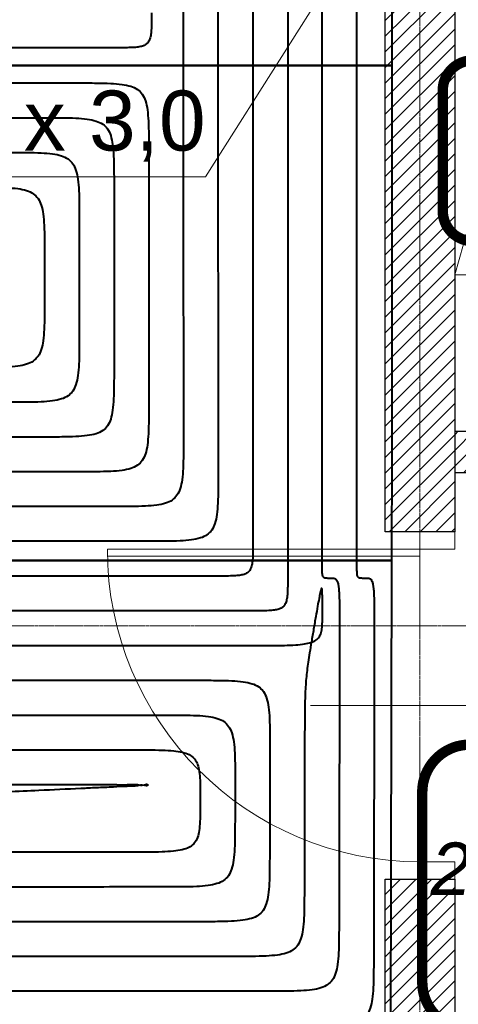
# Model space of a CAD drawing. Header units: millimetres. Extents: x 49908 to 79848, y -11883 to -3092.
# Tile 45 of 222: x 68575 to 68702, y -6536 to -6252. Entities that reach past the tile are written whole.
import ezdxf
from ezdxf.lldxf.tags import DXFTag

# ---------------------------------------------------------------- set-up
doc = ezdxf.new("R2010")
doc.units = ezdxf.units.MM
doc.linetypes.add('AUSGEZOGEN', pattern=[0])
doc.linetypes.add('DASHDOT', pattern=[1, 0.5, -0.25, 0, -0.25])
for name, color, linetype, lineweight in [('A opis', 9, 'Continuous', 13), ('A stolarka', 9, 'Continuous', 9), ('A wyp ruchome', 9, 'Continuous', 9), ('A_HATCH', 9, 'Continuous', 9), ('A_MUROWANE', 9, 'Continuous', 25), ('A_OSIE', 9, 'DASHDOT', 9)]:
    doc.layers.add(name, color=color, linetype=linetype, lineweight=lineweight)
for name, color, linetype, true_color in [('IS_Ogrzewanie_płaszczyznowe', 7, 'SOLID', 0xac00e6), ('IS_Ogrzewanie_płaszczyznowe_-_opis', 7, 'SOLID', 0xf000f0), ('IS_Przyłącza_o.p._Powrót', 7, 'DASH', 0x438955), ('IS_Przyłącza_o.p._Zasilanie', 7, 'SOLID', 0xff9124)]:
    doc.layers.add(name, color=color, linetype=linetype, true_color=true_color)
doc.layers.add('IS_Opisy_działek_Therm', color=7, linetype='SOLID')
doc.layers.add('IS_Text_Konstrukcji', color=7, linetype='Continuous')
doc.layers.add('IS_Rys.pętli_o.p._Powrót', color=7, linetype='DASH', lineweight=13, true_color=0x4c9a5f)
doc.layers.add('IS_Rys.pętli_o.p._Zasilanie', color=7, linetype='SOLID', lineweight=13, true_color=0xff8c1a)
tags = doc.linetypes.add('DASH', pattern=[15, 10, -5]).pattern_tags.tags
tags[6:7] = [DXFTag(74, 4), DXFTag(75, 0), DXFTag(340, '0'), DXFTag(46, 0.0), DXFTag(50, 0.0), DXFTag(44, 0.0), DXFTag(45, 0.0)]
tags[4:5] = [DXFTag(74, 4), DXFTag(75, 0), DXFTag(340, '0'), DXFTag(46, 0.0), DXFTag(50, 0.0), DXFTag(44, 0.0), DXFTag(45, 0.0)]
tags = doc.linetypes.add('SOLID', pattern=[10, 10, 0]).pattern_tags.tags
tags[6:7] = [DXFTag(74, 4), DXFTag(75, 0), DXFTag(340, '0'), DXFTag(46, 0.0), DXFTag(50, 0.0), DXFTag(44, 0.0), DXFTag(45, 0.0)]
tags[4:5] = [DXFTag(74, 4), DXFTag(75, 0), DXFTag(340, '0'), DXFTag(46, 0.0), DXFTag(50, 0.0), DXFTag(44, 0.0), DXFTag(45, 0.0)]
pattern_1 = [(45, (16000, 0), (-2.24506403, 2.24506403), [])]

msp = doc.modelspace()

# ---------------------------------------------------------------- hatches: boundary and pattern name
at = {"layer": 'A_HATCH', "transparency": 33554687}
h = msp.add_hatch(dxfattribs=at)
h.set_pattern_fill('ANSI31', color=256, angle=360)
h.set_pattern_definition(pattern_1)
h.paths.add_polyline_path([(69465.47, -5846.63), (69450.47, -5846.63), (69450.47, -6126.63), (69300.47, -6126.63), (69300.47, -6138.63), (69490.47, -6138.63), (69490.47, -6126.63), (69465.47, -6126.63)])
h.paths.add_polyline_path([(69490.47, -6314.63), (69300.47, -6314.63), (69300.47, -6326.63), (69490.47, -6326.63)])
h.paths.add_polyline_path([(69490.47, -6138.63), (69480.47, -6138.63), (69480.47, -6226.63), (69490.47, -6226.63)])
h.paths.add_polyline_path([(69670.47, -6126.63), (69580.47, -6126.63), (69580.47, -6138.63), (69670.47, -6138.63)])
h.paths.add_polyline_path([(69545.47, -6438.63), (69555.47, -6438.63), (69565.47, -6438.63), (69565.47, -6426.63), (69533.47, -6426.63), (69533.47, -6586.63), (69545.47, -6586.63)])
h.paths.add_polyline_path([(69433.47, -6426.63), (69425.47, -6426.63), (69425.47, -6586.63), (69431.47, -6586.63), (69431.47, -6438.63), (69433.47, -6438.63)])
h.paths.add_polyline_path([(70000.47, -6426.63), (69785.47, -6426.63), (69785.47, -6438.63), (70000.47, -6438.63)])
h.paths.add_polyline_path([(68725.47, -6370.63), (68700.47, -6370.63), (68700.47, -6382.63), (68725.47, -6382.63)])
h.paths.add_polyline_path([(68835.47, -6370.63), (68830.47, -6370.63), (68820.47, -6370.63), (68815.47, -6370.63), (68815.47, -6382.63), (68835.47, -6382.63)])
h.paths.add_polyline_path([(68965.47, -6370.63), (68925.47, -6370.63), (68925.47, -6382.63), (68965.47, -6382.63)])
h.paths.add_polyline_path([(69080.47, -6370.63), (69055.47, -6370.63), (69055.47, -6382.63), (69080.47, -6382.63)])
h.paths.add_polyline_path([(68960.47, -6225.63), (68950.47, -6225.63), (68950.47, -6370.63), (68960.47, -6370.63)])
h.paths.add_polyline_path([(69080.47, -6198.63), (68700.47, -6198.63), (68700.47, -6210.63), (69080.47, -6210.63)])
h.paths.add_polyline_path([(68960.47, -6210.63), (68950.47, -6210.63), (68950.47, -6225.63), (68960.47, -6225.63)])
h.paths.add_polyline_path([(68960.47, -6183.63), (68950.47, -6183.63), (68950.47, -6198.63), (68960.47, -6198.63)])
h.paths.add_polyline_path([(68960.47, -6038.63), (68950.47, -6038.63), (68950.47, -6183.63), (68960.47, -6183.63)])
h.paths.add_polyline_path([(68965.47, -6026.63), (68925.47, -6026.63), (68925.47, -6038.63), (68965.47, -6038.63)])
h.paths.add_polyline_path([(69080.47, -6026.63), (69055.47, -6026.63), (69055.47, -6038.63), (69080.47, -6038.63)])
h.paths.add_polyline_path([(68835.47, -6026.63), (68815.47, -6026.63), (68815.47, -6038.63), (68820.47, -6038.63), (68830.47, -6038.63), (68835.47, -6038.63)])
h.paths.add_polyline_path([(68725.47, -6026.63), (68700.47, -6026.63), (68700.47, -6038.63), (68725.47, -6038.63)])
h.paths.add_polyline_path([(68830.47, -6038.63), (68820.47, -6038.63), (68820.47, -6183.63), (68830.46, -6183.63), (68830.47, -6183.63)])
h.paths.add_polyline_path([(68830.47, -6183.63), (68820.47, -6183.63), (68820.47, -6198.63), (68830.47, -6198.63)])
h.paths.add_polyline_path([(68830.47, -6210.63), (68820.47, -6210.63), (68820.47, -6370.63), (68830.47, -6370.63)])
h = msp.add_hatch(dxfattribs=at)
h.set_pattern_fill('ANSI31', color=256, angle=360)
h.set_pattern_definition(pattern_1)
h.paths.add_polyline_path([(68700.47, -6239.13), (68680.47, -6239.13), (68680.47, -6399.52), (68700.47, -6399.52)])
h = msp.add_hatch(dxfattribs=at)
h.set_pattern_fill('ANSI31', color=256, angle=360)
h.set_pattern_definition(pattern_1)
h.paths.add_polyline_path([(68700.47, -6499.52), (68680.47, -6499.52), (68680.47, -6541.63), (68700.47, -6541.63)])

# ---------------------------------------------------------------- linework, layer by layer
at = {"layer": 'A opis', "ltscale": 0.5}
msp.add_line((68658.96, -6449.52), (68718.46, -6449.52), dxfattribs=at)
at = {"layer": 'A stolarka', "linetype": 'AUSGEZOGEN', "lineweight": 0}
msp.add_line((68687.97, -6449.52), (68702.97, -6449.52), dxfattribs=at)
for points in [[(68700.47, -6399.52), (68700.47, -6404.52), (68690.47, -6404.52), (68690.47, -6399.52)], [(68690.47, -6404.52), (68690.47, -6406.52), (68600.47, -6406.52), (68600.47, -6404.52)], [(68700.47, -6494.52), (68700.47, -6499.52), (68690.47, -6499.52), (68690.47, -6494.52)]]:
    msp.add_lwpolyline(points, close=True, dxfattribs=at)
msp.add_arc((68690.47, -6404.52), 90, 180, 270, dxfattribs=at)
at = {"layer": 'A wyp ruchome'}
for points in [[(68725.47, -6237.24), (68700.47, -6325.63)], [(68820.47, -6325.63), (68700.47, -6325.63)]]:
    msp.add_lwpolyline(points, dxfattribs=at)
at = {"layer": 'A_MUROWANE'}
msp.add_lwpolyline([(68700.47, -6239.13), (68700.47, -6399.52), (68680.47, -6399.52), (68680.47, -6239.13)], close=True, dxfattribs=at)
for points in [[(68700.47, -6370.63), (68725.47, -6370.63), (68725.47, -6382.63), (68700.47, -6382.63)], [(68680.47, -6541.63), (68680.47, -6499.52), (68700.47, -6499.52), (68700.47, -6541.63)]]:
    msp.add_lwpolyline(points, dxfattribs=at)
at = {"layer": 'A_OSIE', "ltscale": 0.3, "transparency": 33554559}
for p, q in [((68690.47, -7140.05), (68690.47, -3902.99)), ((70341.81, -6426.63), (67440.85, -6426.63))]:
    msp.add_line(p, q, dxfattribs=at)
at = {"layer": 'IS_Ogrzewanie_płaszczyznowe', "lineweight": 40}
for p, q in [((68682.42, -6265.41), (68682.42, -6203.33)), ((68143.46, -6265.41), (68682.42, -6265.41)), ((68682.42, -6265.41), (68143.46, -6265.41)), ((68682.42, -6376.17), (68682.42, -6265.41)), ((68682.36, -6407.86), (68682.42, -6376.17)), ((68682.36, -6407.86), (68143.46, -6407.86)), ((68143.46, -6407.86), (68682.36, -6407.86)), ((68682.1, -6546.74), (68682.36, -6407.86))]:
    msp.add_line(p, q, dxfattribs=at)
at = {"layer": 'IS_Ogrzewanie_płaszczyznowe_-_opis'}
msp.add_lwpolyline([(68704.79, -6542.8, 3, 3, 0), (68833.46, -6542.8, 3, 3, 0.414214), (68847.12, -6529.13, 3, 3, 0), (68847.12, -6474.46, 3, 3, 0.414214), (68833.46, -6460.8, 3, 3, 0), (68704.79, -6460.8, 3, 3, 0.414214), (68691.12, -6474.46, 3, 3, 0), (68691.12, -6529.13, 3, 3, 0.414214), (68704.79, -6542.8, 3, 3, 0)], format="xyseb", dxfattribs=at)
at = {"layer": 'IS_Opisy_działek_Therm', "lineweight": 20}
for p, q in [((68677.56, -6220.43), (68628.76, -6297.41)), ((68628.76, -6297.41), (68525.76, -6297.41))]:
    msp.add_line(p, q, dxfattribs=at)
at = {"layer": 'IS_Przyłącza_o.p._Powrót', "lineweight": 40}
for points, knots in [([(68622.28, -6164.65), (68622.28, -6165.43), (68622.28, -6168.36), (68622.28, -6174.49), (68622.28, -6183.8), (68622.28, -6195.38), (68622.28, -6208.33), (68622.28, -6221.73), (68622.28, -6234.67), (68622.28, -6246.25), (68622.28, -6255.57), (68622.28, -6261.7), (68622.28, -6264.62), (68622.28, -6265.41)], [0, 0, 0, 0, 0.023468, 0.087815, 0.183957, 0.30281, 0.435289, 0.572311, 0.70479, 0.823643, 0.919785, 0.984132, 1.0076, 1.0076, 1.0076, 1.0076]), ([(68642.39, -6174.65), (68642.39, -6176.41), (68642.39, -6183.03), (68642.39, -6196.88), (68642.39, -6217.92), (68642.39, -6244.09), (68642.39, -6273.33), (68642.39, -6303.61), (68642.39, -6332.85), (68642.39, -6359.02), (68642.39, -6380.06), (68642.39, -6393.91), (68642.39, -6400.52), (68642.39, -6402.29)], [0, 0, 0, 0, 0.05302, 0.198397, 0.415609, 0.684129, 0.983436, 1.293004, 1.592311, 1.860831, 2.078043, 2.22342, 2.27644, 2.27644, 2.27644, 2.27644]), ([(68662.24, -6184.65), (68662.24, -6186.38), (68662.24, -6192.86), (68662.24, -6206.45), (68662.24, -6227.08), (68662.24, -6252.73), (68662.24, -6281.41), (68662.24, -6311.09), (68662.24, -6339.77), (68662.24, -6365.43), (68662.24, -6386.06), (68662.24, -6399.64), (68662.24, -6406.12), (68662.24, -6407.86)], [0, 0, 0, 0, 0.051987, 0.194533, 0.407513, 0.670804, 0.964281, 1.267819, 1.561296, 1.824587, 2.037567, 2.180113, 2.2321, 2.2321, 2.2321, 2.2321]), ([(68642.39, -6402.29), (68642.39, -6403.12), (68642.4, -6404.63), (68642.36, -6406.68), (68642.24, -6408.34), (68641.98, -6409.65), (68641.53, -6410.68), (68640.78, -6411.42), (68639.75, -6411.88), (68638.44, -6412.13), (68636.78, -6412.25), (68634.73, -6412.29), (68633.22, -6412.29), (68632.39, -6412.29)], [0, 0, 0, 0, 0.0248686, 0.0452361, 0.061602, 0.0745999, 0.0851852, 0.0948541, 0.1054394, 0.1184374, 0.1348033, 0.1551707, 0.1800393, 0.1800393, 0.1800393, 0.1800393]), ([(68632.39, -6412.29), (68628.6, -6412.29), (68614.4, -6412.29), (68584.64, -6412.29), (68539.46, -6412.29), (68483.25, -6412.29), (68420.44, -6412.29), (68355.42, -6412.29), (68292.6, -6412.29), (68236.4, -6412.29), (68191.22, -6412.29), (68161.46, -6412.29), (68147.26, -6412.29), (68143.46, -6412.29)], [0, 0, 0, 0, 0.113876, 0.426115, 0.892637, 1.469361, 2.112207, 2.777093, 3.419939, 3.996663, 4.463185, 4.775424, 4.8893, 4.8893, 4.8893, 4.8893])]:
    msp.add_open_spline(points, degree=3, knots=knots, dxfattribs=at)
at = {"layer": 'IS_Przyłącza_o.p._Zasilanie', "lineweight": 40}
for points, knots in [([(68632.28, -6169.65), (68632.28, -6170.39), (68632.28, -6173.17), (68632.28, -6179), (68632.28, -6187.85), (68632.28, -6198.86), (68632.28, -6211.16), (68632.28, -6223.89), (68632.28, -6236.2), (68632.28, -6247.2), (68632.28, -6256.05), (68632.28, -6261.88), (68632.28, -6264.66), (68632.28, -6265.41)], [0, 0, 0, 0, 0.0223032, 0.0834573, 0.1748285, 0.2877836, 0.413689, 0.543911, 0.6698164, 0.7827715, 0.8741427, 0.9352968, 0.9576, 0.9576, 0.9576, 0.9576]), ([(68652.39, -6179.65), (68652.39, -6181.45), (68652.39, -6188.21), (68652.39, -6202.37), (68652.39, -6223.87), (68652.39, -6250.61), (68652.39, -6280.5), (68652.39, -6311.44), (68652.39, -6341.33), (68652.39, -6368.07), (68652.39, -6389.57), (68652.39, -6403.73), (68652.39, -6410.48), (68652.39, -6412.29)], [0, 0, 0, 0, 0.054185, 0.202755, 0.424737, 0.699156, 1.005036, 1.321404, 1.627284, 1.901703, 2.123685, 2.272255, 2.32644, 2.32644, 2.32644, 2.32644]), ([(68672.24, -6189.65), (68672.24, -6191.34), (68672.24, -6197.68), (68672.24, -6210.96), (68672.24, -6231.12), (68672.24, -6256.21), (68672.24, -6284.24), (68672.24, -6313.26), (68672.24, -6341.3), (68672.24, -6366.38), (68672.24, -6386.54), (68672.24, -6399.82), (68672.24, -6406.16), (68672.24, -6407.86)], [0, 0, 0, 0, 0.050823, 0.190176, 0.398385, 0.655778, 0.94268, 1.23942, 1.526322, 1.783715, 1.991924, 2.131277, 2.1821, 2.1821, 2.1821, 2.1821]), ([(68613.2, -6250.27), (68613.2, -6251.1), (68613.2, -6252.6), (68613.16, -6254.66), (68613.04, -6256.31), (68612.79, -6257.62), (68612.33, -6258.65), (68611.58, -6259.4), (68610.56, -6259.85), (68609.24, -6260.11), (68607.59, -6260.23), (68605.53, -6260.27), (68604.03, -6260.27), (68603.2, -6260.27)], [0, 0, 0, 0, 0.0248686, 0.0452361, 0.061602, 0.0745999, 0.0851852, 0.0948541, 0.1054394, 0.1184374, 0.1348033, 0.1551707, 0.1800393, 0.1800393, 0.1800393, 0.1800393]), ([(68603.2, -6260.27), (68599.63, -6260.27), (68586.27, -6260.27), (68558.3, -6260.27), (68515.81, -6260.27), (68462.96, -6260.27), (68403.9, -6260.27), (68342.76, -6260.27), (68283.7, -6260.27), (68230.85, -6260.27), (68188.37, -6260.27), (68160.39, -6260.27), (68147.03, -6260.27), (68143.46, -6260.27)], [0, 0, 0, 0, 0.107075, 0.400669, 0.839332, 1.381617, 1.986074, 2.611256, 3.215713, 3.757998, 4.196661, 4.490255, 4.59733, 4.59733, 4.59733, 4.59733]), ([(68652.39, -6412.29), (68652.39, -6413.12), (68652.4, -6414.63), (68652.36, -6416.68), (68652.24, -6418.34), (68651.98, -6419.65), (68651.53, -6420.68), (68650.78, -6421.42), (68649.75, -6421.88), (68648.44, -6422.13), (68646.78, -6422.25), (68644.73, -6422.29), (68643.22, -6422.29), (68642.39, -6422.29)], [0, 0, 0, 0, 0.0248686, 0.0452361, 0.061602, 0.0745999, 0.0851852, 0.0948541, 0.1054394, 0.1184374, 0.1348033, 0.1551707, 0.1800393, 0.1800393, 0.1800393, 0.1800393]), ([(68642.39, -6422.29), (68638.52, -6422.29), (68624.03, -6422.29), (68593.66, -6422.29), (68547.56, -6422.29), (68490.2, -6422.29), (68426.1, -6422.29), (68359.76, -6422.29), (68295.66, -6422.29), (68238.3, -6422.29), (68192.2, -6422.29), (68161.83, -6422.29), (68147.34, -6422.29), (68143.46, -6422.29)], [0, 0, 0, 0, 0.116205, 0.43483, 0.910894, 1.499414, 2.155408, 2.833892, 3.489886, 4.078406, 4.55447, 4.873095, 4.9893, 4.9893, 4.9893, 4.9893])]:
    msp.add_open_spline(points, degree=3, knots=knots, dxfattribs=at)
at = {"layer": 'IS_Rys.pętli_o.p._Powrót', "lineweight": 40}
for points, knots in [([(68622.28, -6265.41), (68622.28, -6266.24), (68622.28, -6269.34), (68622.29, -6275.85), (68622.3, -6285.72), (68622.31, -6298.01), (68622.32, -6311.74), (68622.33, -6325.96), (68622.35, -6339.69), (68622.36, -6351.97), (68622.37, -6361.85), (68622.37, -6368.36), (68622.38, -6371.46), (68622.38, -6372.29)], [0, 0, 0, 0, 0.024894, 0.093152, 0.195138, 0.321214, 0.461746, 0.607095, 0.747626, 0.873703, 0.975688, 1.043946, 1.068841, 1.068841, 1.068841, 1.068841]), ([(68178.46, -6280.41), (68181.6, -6280.41), (68193.34, -6280.41), (68217.92, -6280.41), (68255.24, -6280.41), (68301.68, -6280.41), (68353.57, -6280.41), (68407.29, -6280.41), (68459.18, -6280.41), (68505.61, -6280.41), (68542.94, -6280.41), (68567.52, -6280.41), (68579.26, -6280.41), (68582.39, -6280.41)], [0, 0, 0, 0, 0.094078, 0.352035, 0.737453, 1.213914, 1.745002, 2.294298, 2.825386, 3.301847, 3.687265, 3.945222, 4.0393, 4.0393, 4.0393, 4.0393]), ([(68582.39, -6280.41), (68584.05, -6280.41), (68587.07, -6280.4), (68591.18, -6280.48), (68594.49, -6280.72), (68597.11, -6281.23), (68599.17, -6282.14), (68600.66, -6283.63), (68601.57, -6285.69), (68602.08, -6288.32), (68602.32, -6291.63), (68602.4, -6295.73), (68602.39, -6298.75), (68602.39, -6300.41)], [0, 0, 0, 0, 0.0497373, 0.0904721, 0.1232039, 0.1491998, 0.1703704, 0.1897083, 0.2108788, 0.2368747, 0.2696065, 0.3103414, 0.3600787, 0.3600787, 0.3600787, 0.3600787]), ([(68562.39, -6300.41), (68564.05, -6300.41), (68567.07, -6300.4), (68571.18, -6300.48), (68574.49, -6300.72), (68577.11, -6301.23), (68579.17, -6302.14), (68580.66, -6303.63), (68581.57, -6305.69), (68582.08, -6308.32), (68582.32, -6311.63), (68582.4, -6315.73), (68582.39, -6318.75), (68582.39, -6320.41)], [0, 0, 0, 0, 0.0497373, 0.0904721, 0.1232039, 0.1491998, 0.1703704, 0.1897083, 0.2108788, 0.2368747, 0.2696065, 0.3103414, 0.3600787, 0.3600787, 0.3600787, 0.3600787]), ([(68602.39, -6300.41), (68602.39, -6300.81), (68602.39, -6302.32), (68602.39, -6305.47), (68602.39, -6310.27), (68602.39, -6316.23), (68602.39, -6322.9), (68602.39, -6329.8), (68602.39, -6336.46), (68602.39, -6342.43), (68602.39, -6347.22), (68602.39, -6350.38), (68602.39, -6351.89), (68602.39, -6352.29)], [0, 0, 0, 0, 0.0120842, 0.0452182, 0.0947244, 0.1559249, 0.224142, 0.294698, 0.3629151, 0.4241156, 0.4736218, 0.5067558, 0.51884, 0.51884, 0.51884, 0.51884]), ([(68582.39, -6320.41), (68582.39, -6320.5), (68582.39, -6320.84), (68582.39, -6321.57), (68582.39, -6322.67), (68582.39, -6324.03), (68582.39, -6325.56), (68582.39, -6327.14), (68582.39, -6328.67), (68582.39, -6330.03), (68582.39, -6331.13), (68582.39, -6331.85), (68582.39, -6332.2), (68582.39, -6332.29)], [0, 0, 0, 0, 0.0027679, 0.0103572, 0.0216966, 0.0357145, 0.0513396, 0.0675004, 0.0831255, 0.0971434, 0.1084828, 0.1160721, 0.11884, 0.11884, 0.11884, 0.11884]), ([(68582.39, -6332.29), (68582.39, -6333.95), (68582.4, -6336.96), (68582.32, -6341.07), (68582.08, -6344.38), (68581.57, -6347.01), (68580.66, -6349.06), (68579.17, -6350.55), (68577.11, -6351.47), (68574.49, -6351.97), (68571.18, -6352.22), (68567.07, -6352.29), (68564.05, -6352.29), (68562.39, -6352.29)], [0, 0, 0, 0, 0.0497373, 0.0904721, 0.1232039, 0.1491998, 0.1703704, 0.1897083, 0.2108788, 0.2368747, 0.2696065, 0.3103414, 0.3600787, 0.3600787, 0.3600787, 0.3600787]), ([(68602.39, -6352.29), (68602.39, -6353.95), (68602.4, -6356.96), (68602.32, -6361.07), (68602.08, -6364.38), (68601.57, -6367.01), (68600.66, -6369.06), (68599.17, -6370.55), (68597.11, -6371.47), (68594.49, -6371.97), (68591.18, -6372.22), (68587.07, -6372.29), (68584.05, -6372.29), (68582.39, -6372.29)], [0, 0, 0, 0, 0.0497373, 0.0904721, 0.1232039, 0.1491998, 0.1703704, 0.1897083, 0.2108788, 0.2368747, 0.2696065, 0.3103414, 0.3600787, 0.3600787, 0.3600787, 0.3600787]), ([(68582.39, -6372.29), (68579.41, -6372.29), (68568.26, -6372.29), (68544.9, -6372.29), (68509.42, -6372.29), (68465.28, -6372.29), (68415.96, -6372.29), (68364.9, -6372.29), (68315.58, -6372.29), (68271.44, -6372.29), (68235.96, -6372.29), (68212.6, -6372.29), (68201.45, -6372.29), (68198.46, -6372.29)], [0, 0, 0, 0, 0.08942, 0.334605, 0.700939, 1.153809, 1.658601, 2.180699, 2.685491, 3.138361, 3.504695, 3.74988, 3.8393, 3.8393, 3.8393, 3.8393]), ([(68622.38, -6372.29), (68622.38, -6373.95), (68622.38, -6376.96), (68622.31, -6381.07), (68622.07, -6384.38), (68621.56, -6387.01), (68620.65, -6389.06), (68619.17, -6390.55), (68617.11, -6391.47), (68614.48, -6391.97), (68611.17, -6392.22), (68607.07, -6392.29), (68604.05, -6392.29), (68602.39, -6392.29)], [0, 0, 0, 0, 0.0497371, 0.090471, 0.1232002, 0.149191, 0.1703539, 0.1896828, 0.2108456, 0.2368365, 0.2695657, 0.3102995, 0.3600367, 0.3600367, 0.3600367, 0.3600367]), ([(68602.39, -6392.29), (68599.1, -6392.29), (68586.79, -6392.29), (68560.99, -6392.29), (68521.81, -6392.29), (68473.08, -6392.29), (68418.62, -6392.29), (68362.24, -6392.29), (68307.78, -6392.29), (68259.05, -6392.29), (68219.87, -6392.29), (68194.07, -6392.29), (68181.76, -6392.29), (68178.46, -6392.29)], [0, 0, 0, 0, 0.098737, 0.369466, 0.773967, 1.27402, 1.831403, 2.407897, 2.96528, 3.465333, 3.869834, 4.140563, 4.2393, 4.2393, 4.2393, 4.2393]), ([(68662.24, -6407.86), (68662.24, -6407.88), (68662.24, -6407.95), (68662.24, -6408.1), (68662.24, -6408.33), (68662.24, -6408.62), (68662.24, -6408.94), (68662.24, -6409.27), (68662.24, -6409.59), (68662.24, -6409.88), (68662.24, -6410.11), (68662.24, -6410.26), (68662.24, -6410.34), (68662.24, -6410.36)], [0, 0, 0, 0, 0.00058227, 0.00217881, 0.00456424, 0.00751315, 0.01080015, 0.01419985, 0.01748685, 0.02043576, 0.02282119, 0.02441773, 0.025, 0.025, 0.025, 0.025]), ([(68662.24, -6410.36), (68662.24, -6410.56), (68662.24, -6410.94), (68662.25, -6411.45), (68662.28, -6411.87), (68662.35, -6412.2), (68662.47, -6412.45), (68662.66, -6412.64), (68662.92, -6412.75), (68663.25, -6412.82), (68663.68, -6412.85), (68664.2, -6412.86), (68664.59, -6412.86), (68664.8, -6412.86)], [0, 0, 0, 0, 0.00621716, 0.01130909, 0.01540126, 0.01865407, 0.02131144, 0.02375551, 0.02644942, 0.02976743, 0.03394858, 0.03915282, 0.04550729, 0.04550729, 0.04550729, 0.04550729]), ([(68664.8, -6412.86), (68665.01, -6412.86), (68665.4, -6412.85), (68665.96, -6412.94), (68666.44, -6413.27), (68666.76, -6413.91), (68666.98, -6414.87), (68667.14, -6416.28), (68667.24, -6418.22), (68667.3, -6420.79), (68667.32, -6424.08), (68667.32, -6428.18), (68667.32, -6431.2), (68667.31, -6432.86)], [0, 0, 0, 0, 0.0063559, 0.0116618, 0.0167076, 0.0231394, 0.0326196, 0.0464014, 0.0655185, 0.0909215, 0.1235299, 0.1642511, 0.2139881, 0.2139881, 0.2139881, 0.2139881]), ([(68667.31, -6432.86), (68667.31, -6433.47), (68667.31, -6435.76), (68667.3, -6440.56), (68667.29, -6447.85), (68667.27, -6456.92), (68667.25, -6467.05), (68667.23, -6477.55), (68667.21, -6487.68), (68667.19, -6496.75), (68667.18, -6504.04), (68667.17, -6508.84), (68667.17, -6511.13), (68667.16, -6511.74)], [0, 0, 0, 0, 0.0183732, 0.0687515, 0.1440224, 0.237074, 0.3407938, 0.4480698, 0.5517897, 0.6448412, 0.7201122, 0.7704904, 0.7888636, 0.7888636, 0.7888636, 0.7888636]), ([(68178.46, -6442.29), (68181.95, -6442.29), (68194.99, -6442.29), (68222.3, -6442.29), (68263.78, -6442.29), (68315.37, -6442.29), (68373.04, -6442.29), (68432.72, -6442.29), (68490.39, -6442.29), (68541.98, -6442.29), (68583.46, -6442.29), (68610.77, -6442.29), (68623.81, -6442.29), (68627.3, -6442.29)], [0, 0, 0, 0, 0.104536, 0.391168, 0.819431, 1.348857, 1.938982, 2.549339, 3.139464, 3.668891, 4.097153, 4.383785, 4.488321, 4.488321, 4.488321, 4.488321]), ([(68627.3, -6442.29), (68628.95, -6442.29), (68631.97, -6442.29), (68636.08, -6442.36), (68639.39, -6442.61), (68642.01, -6443.12), (68644.07, -6444.03), (68645.55, -6445.52), (68646.46, -6447.58), (68646.96, -6450.2), (68647.2, -6453.51), (68647.27, -6457.62), (68647.26, -6460.63), (68647.26, -6462.29)], [0, 0, 0, 0, 0.049737, 0.0904698, 0.1231962, 0.1491817, 0.1703365, 0.1896558, 0.2108106, 0.2367961, 0.2695225, 0.3102553, 0.3599923, 0.3599923, 0.3599923, 0.3599923]), ([(68198.46, -6462.29), (68201.64, -6462.29), (68213.51, -6462.29), (68238.39, -6462.29), (68276.17, -6462.29), (68323.16, -6462.29), (68375.68, -6462.29), (68430.04, -6462.29), (68482.56, -6462.29), (68529.55, -6462.29), (68567.33, -6462.29), (68592.21, -6462.29), (68604.08, -6462.29), (68607.26, -6462.29)], [0, 0, 0, 0, 0.095211, 0.356274, 0.746333, 1.228531, 1.766014, 2.321924, 2.859407, 3.341605, 3.731664, 3.992727, 4.087938, 4.087938, 4.087938, 4.087938]), ([(68607.26, -6462.29), (68608.92, -6462.29), (68611.93, -6462.29), (68616.04, -6462.35), (68619.34, -6462.52), (68621.94, -6462.89), (68623.95, -6463.54), (68625.45, -6464.6), (68626.41, -6466.14), (68626.93, -6468.1), (68627.17, -6470.55), (68627.24, -6473.58), (68627.23, -6475.8), (68627.23, -6477.02)], [0, 0, 0, 0, 0.049737, 0.0904641, 0.1231349, 0.1488497, 0.1690799, 0.1860472, 0.2028132, 0.2223164, 0.2464972, 0.2765073, 0.3131418, 0.3131418, 0.3131418, 0.3131418]), ([(68647.26, -6462.29), (68647.26, -6462.52), (68647.26, -6463.38), (68647.25, -6465.17), (68647.25, -6467.89), (68647.24, -6471.28), (68647.23, -6475.06), (68647.23, -6478.98), (68647.22, -6482.76), (68647.21, -6486.15), (68647.21, -6488.87), (68647.2, -6490.66), (68647.2, -6491.52), (68647.2, -6491.75)], [0, 0, 0, 0, 0.0068609, 0.0256729, 0.0537802, 0.0885272, 0.1272578, 0.1673163, 0.206047, 0.2407939, 0.2689012, 0.2877133, 0.2945741, 0.2945741, 0.2945741, 0.2945741]), ([(68627.23, -6477.02), (68627.23, -6478.24), (68627.23, -6480.46), (68627.14, -6483.49), (68626.89, -6485.94), (68626.37, -6487.91), (68625.41, -6489.45), (68623.9, -6490.51), (68621.88, -6491.15), (68619.28, -6491.52), (68615.98, -6491.7), (68611.88, -6491.76), (68608.86, -6491.76), (68607.2, -6491.76)], [0, 0, 0, 0, 0.036635, 0.0666495, 0.0908419, 0.1103668, 0.1271641, 0.1441645, 0.1644207, 0.190152, 0.2228314, 0.2635617, 0.3132991, 0.3132991, 0.3132991, 0.3132991]), ([(68607.2, -6491.76), (68604.18, -6491.76), (68592.89, -6491.76), (68569.23, -6491.77), (68533.31, -6491.78), (68488.62, -6491.79), (68438.68, -6491.8), (68386.99, -6491.81), (68337.04, -6491.83), (68292.36, -6491.84), (68256.43, -6491.85), (68232.78, -6491.85), (68221.48, -6491.86), (68218.46, -6491.86)], [0, 0, 0, 0, 0.09054, 0.338795, 0.709716, 1.168257, 1.679369, 2.208006, 2.719118, 3.177659, 3.548581, 3.796835, 3.887375, 3.887375, 3.887375, 3.887375]), ([(68647.2, -6491.75), (68647.2, -6493.41), (68647.2, -6496.42), (68647.11, -6500.53), (68646.86, -6503.84), (68646.35, -6506.46), (68645.43, -6508.52), (68643.94, -6510.01), (68641.88, -6510.92), (68639.26, -6511.43), (68635.94, -6511.68), (68631.84, -6511.75), (68628.82, -6511.75), (68627.16, -6511.75)], [0, 0, 0, 0, 0.0497376, 0.0904747, 0.1232127, 0.1492204, 0.1704089, 0.1897677, 0.2109562, 0.2369639, 0.2697019, 0.310439, 0.3601766, 0.3601766, 0.3601766, 0.3601766]), ([(68627.16, -6511.75), (68623.84, -6511.75), (68611.38, -6511.76), (68585.29, -6511.76), (68545.68, -6511.77), (68496.4, -6511.79), (68441.32, -6511.8), (68384.31, -6511.82), (68329.23, -6511.83), (68279.95, -6511.84), (68240.34, -6511.85), (68214.25, -6511.86), (68201.79, -6511.86), (68198.46, -6511.86)], [0, 0, 0, 0, 0.099847, 0.373622, 0.782674, 1.288353, 1.852007, 2.434986, 2.998641, 3.504319, 3.913371, 4.187146, 4.286993, 4.286993, 4.286993, 4.286993]), ([(68667.16, -6511.74), (68667.16, -6513.4), (68667.16, -6516.42), (68667.07, -6520.52), (68666.82, -6523.83), (68666.31, -6526.46), (68665.39, -6528.52), (68663.9, -6530.01), (68661.84, -6530.92), (68659.22, -6531.43), (68655.91, -6531.67), (68651.8, -6531.75), (68648.78, -6531.75), (68647.13, -6531.75)], [0, 0, 0, 0, 0.0497376, 0.0904747, 0.1232127, 0.1492204, 0.1704089, 0.1897677, 0.2109562, 0.2369639, 0.2697019, 0.310439, 0.3601766, 0.3601766, 0.3601766, 0.3601766]), ([(68647.13, -6531.75), (68643.49, -6531.75), (68629.87, -6531.75), (68601.35, -6531.76), (68558.04, -6531.77), (68504.17, -6531.78), (68443.96, -6531.8), (68381.63, -6531.82), (68321.42, -6531.83), (68267.55, -6531.85), (68224.24, -6531.86), (68195.72, -6531.86), (68182.1, -6531.87), (68178.46, -6531.87)], [0, 0, 0, 0, 0.109155, 0.40845, 0.855632, 1.408448, 2.024644, 2.661967, 3.278163, 3.830979, 4.278161, 4.577457, 4.686611, 4.686611, 4.686611, 4.686611])]:
    msp.add_open_spline(points, degree=3, knots=knots, dxfattribs=at)
at = {"layer": 'IS_Rys.pętli_o.p._Zasilanie', "lineweight": 40}
for points, knots in [([(68632.28, -6265.41), (68632.28, -6266.31), (68632.28, -6269.71), (68632.29, -6276.82), (68632.3, -6287.62), (68632.31, -6301.06), (68632.32, -6316.08), (68632.33, -6331.62), (68632.35, -6346.64), (68632.36, -6360.07), (68632.37, -6370.87), (68632.37, -6377.99), (68632.38, -6381.38), (68632.38, -6382.29)], [0, 0, 0, 0, 0.027223, 0.101867, 0.213395, 0.351267, 0.504946, 0.663894, 0.817574, 0.955446, 1.066973, 1.141617, 1.168841, 1.168841, 1.168841, 1.168841]), ([(68168.46, -6270.41), (68171.76, -6270.41), (68184.07, -6270.41), (68209.87, -6270.41), (68249.05, -6270.41), (68297.78, -6270.41), (68352.24, -6270.41), (68408.62, -6270.41), (68463.08, -6270.41), (68511.81, -6270.41), (68550.99, -6270.41), (68576.79, -6270.41), (68589.1, -6270.41), (68592.39, -6270.41)], [0, 0, 0, 0, 0.098737, 0.369466, 0.773967, 1.27402, 1.831403, 2.407897, 2.96528, 3.465333, 3.869834, 4.140563, 4.2393, 4.2393, 4.2393, 4.2393]), ([(68592.39, -6270.41), (68594.05, -6270.41), (68597.07, -6270.4), (68601.18, -6270.48), (68604.49, -6270.72), (68607.11, -6271.23), (68609.17, -6272.14), (68610.66, -6273.63), (68611.57, -6275.69), (68612.08, -6278.32), (68612.32, -6281.63), (68612.4, -6285.73), (68612.39, -6288.75), (68612.39, -6290.41)], [0, 0, 0, 0, 0.0497373, 0.0904721, 0.1232039, 0.1491998, 0.1703704, 0.1897083, 0.2108788, 0.2368747, 0.2696065, 0.3103414, 0.3600787, 0.3600787, 0.3600787, 0.3600787]), ([(68572.39, -6290.41), (68574.05, -6290.41), (68577.07, -6290.4), (68581.18, -6290.48), (68584.49, -6290.72), (68587.11, -6291.23), (68589.17, -6292.14), (68590.66, -6293.63), (68591.57, -6295.69), (68592.08, -6298.32), (68592.32, -6301.63), (68592.4, -6305.73), (68592.39, -6308.75), (68592.39, -6310.41)], [0, 0, 0, 0, 0.0497373, 0.0904721, 0.1232039, 0.1491998, 0.1703704, 0.1897083, 0.2108788, 0.2368747, 0.2696065, 0.3103414, 0.3600787, 0.3600787, 0.3600787, 0.3600787]), ([(68612.39, -6290.41), (68612.39, -6290.96), (68612.39, -6293.05), (68612.39, -6297.43), (68612.39, -6304.07), (68612.39, -6312.33), (68612.39, -6321.57), (68612.39, -6331.13), (68612.39, -6340.36), (68612.39, -6348.63), (68612.39, -6355.27), (68612.39, -6359.64), (68612.39, -6361.73), (68612.39, -6362.29)], [0, 0, 0, 0, 0.0167423, 0.0626487, 0.1312383, 0.2160301, 0.3105432, 0.4082968, 0.5028099, 0.5876017, 0.6561913, 0.7020977, 0.71884, 0.71884, 0.71884, 0.71884]), ([(68592.39, -6310.41), (68592.39, -6310.65), (68592.39, -6311.58), (68592.39, -6313.52), (68592.39, -6316.47), (68592.39, -6320.13), (68592.39, -6324.23), (68592.39, -6328.47), (68592.39, -6332.57), (68592.39, -6336.23), (68592.39, -6339.18), (68592.39, -6341.12), (68592.39, -6342.04), (68592.39, -6342.29)], [0, 0, 0, 0, 0.007426, 0.0277877, 0.0582105, 0.0958197, 0.1377408, 0.1810992, 0.2230203, 0.2606295, 0.2910523, 0.311414, 0.31884, 0.31884, 0.31884, 0.31884]), ([(68592.39, -6342.29), (68592.39, -6343.95), (68592.4, -6346.96), (68592.32, -6351.07), (68592.08, -6354.38), (68591.57, -6357.01), (68590.66, -6359.06), (68589.17, -6360.55), (68587.11, -6361.47), (68584.49, -6361.97), (68581.18, -6362.22), (68577.07, -6362.29), (68574.05, -6362.29), (68572.39, -6362.29)], [0, 0, 0, 0, 0.0497373, 0.0904721, 0.1232039, 0.1491998, 0.1703704, 0.1897083, 0.2108788, 0.2368747, 0.2696065, 0.3103414, 0.3600787, 0.3600787, 0.3600787, 0.3600787]), ([(68612.39, -6362.29), (68612.39, -6363.95), (68612.4, -6366.96), (68612.32, -6371.07), (68612.08, -6374.38), (68611.57, -6377.01), (68610.66, -6379.06), (68609.17, -6380.55), (68607.11, -6381.47), (68604.49, -6381.97), (68601.18, -6382.22), (68597.07, -6382.29), (68594.05, -6382.29), (68592.39, -6382.29)], [0, 0, 0, 0, 0.0497373, 0.0904721, 0.1232039, 0.1491998, 0.1703704, 0.1897083, 0.2108788, 0.2368747, 0.2696065, 0.3103414, 0.3600787, 0.3600787, 0.3600787, 0.3600787]), ([(68592.39, -6382.29), (68589.26, -6382.29), (68577.52, -6382.29), (68552.94, -6382.29), (68515.61, -6382.29), (68469.18, -6382.29), (68417.29, -6382.29), (68363.57, -6382.29), (68311.68, -6382.29), (68265.24, -6382.29), (68227.92, -6382.29), (68203.34, -6382.29), (68191.6, -6382.29), (68188.46, -6382.29)], [0, 0, 0, 0, 0.094078, 0.352035, 0.737453, 1.213914, 1.745002, 2.294298, 2.825386, 3.301847, 3.687265, 3.945222, 4.0393, 4.0393, 4.0393, 4.0393]), ([(68632.38, -6382.29), (68632.38, -6383.95), (68632.38, -6386.96), (68632.31, -6391.07), (68632.07, -6394.38), (68631.56, -6397.01), (68630.65, -6399.06), (68629.17, -6400.55), (68627.11, -6401.47), (68624.48, -6401.97), (68621.17, -6402.22), (68617.07, -6402.29), (68614.05, -6402.29), (68612.39, -6402.29)], [0, 0, 0, 0, 0.0497371, 0.0904711, 0.1232004, 0.1491917, 0.1703551, 0.1896846, 0.2108481, 0.2368393, 0.2695687, 0.3103026, 0.3600397, 0.3600397, 0.3600397, 0.3600397]), ([(68612.39, -6402.29), (68608.95, -6402.29), (68596.05, -6402.29), (68569.04, -6402.29), (68528.01, -6402.29), (68476.98, -6402.29), (68419.95, -6402.29), (68360.91, -6402.29), (68303.88, -6402.29), (68252.85, -6402.29), (68211.82, -6402.29), (68184.81, -6402.29), (68171.91, -6402.29), (68168.46, -6402.29)], [0, 0, 0, 0, 0.103395, 0.386896, 0.810481, 1.334125, 1.917804, 2.521496, 3.105175, 3.628819, 4.052404, 4.335905, 4.4393, 4.4393, 4.4393, 4.4393]), ([(68672.24, -6407.86), (68672.24, -6407.88), (68672.24, -6407.95), (68672.24, -6408.1), (68672.24, -6408.33), (68672.24, -6408.62), (68672.24, -6408.94), (68672.24, -6409.27), (68672.24, -6409.59), (68672.24, -6409.88), (68672.24, -6410.11), (68672.24, -6410.26), (68672.24, -6410.34), (68672.24, -6410.36)], [0, 0, 0, 0, 0.00058227, 0.00217881, 0.00456424, 0.00751315, 0.01080015, 0.01419985, 0.01748685, 0.02043576, 0.02282119, 0.02441773, 0.025, 0.025, 0.025, 0.025]), ([(68672.24, -6410.36), (68672.24, -6410.56), (68672.24, -6410.94), (68672.25, -6411.45), (68672.28, -6411.87), (68672.35, -6412.2), (68672.47, -6412.45), (68672.66, -6412.64), (68672.92, -6412.75), (68673.25, -6412.82), (68673.68, -6412.85), (68674.2, -6412.86), (68674.59, -6412.86), (68674.8, -6412.86)], [0, 0, 0, 0, 0.00621716, 0.01130909, 0.01540126, 0.01865407, 0.02131145, 0.02375552, 0.02644943, 0.02976745, 0.03394863, 0.03915288, 0.04550737, 0.04550737, 0.04550737, 0.04550737]), ([(68674.8, -6412.86), (68675.01, -6412.86), (68675.4, -6412.85), (68675.96, -6412.94), (68676.44, -6413.27), (68676.76, -6413.91), (68676.98, -6414.87), (68677.14, -6416.28), (68677.24, -6418.22), (68677.3, -6420.79), (68677.32, -6424.08), (68677.32, -6428.18), (68677.32, -6431.2), (68677.31, -6432.86)], [0, 0, 0, 0, 0.0063559, 0.0116618, 0.0167077, 0.0231394, 0.0326197, 0.0464015, 0.0655185, 0.0909215, 0.1235299, 0.1642512, 0.2139882, 0.2139882, 0.2139882, 0.2139882]), ([(68662.39, -6422.57), (68662.39, -6421.77), (68662.39, -6420.33), (68662.4, -6418.47), (68662.32, -6417.02), (68662.37, -6416.33), (68662.14, -6415.66), (68661.87, -6416.49), (68661.71, -6417.24), (68661.36, -6418.97), (68660.96, -6421.19), (68660.44, -6424.16), (68660.06, -6426.36), (68659.85, -6427.57)], [0, 0, 0, 0, 0.0240542, 0.0430651, 0.0568112, 0.0650883, 0.0678721, 0.0717092, 0.081602, 0.0979117, 0.1208972, 0.1508047, 0.1878766, 0.1878766, 0.1878766, 0.1878766]), ([(68642.39, -6432.29), (68644.05, -6432.29), (68647.07, -6432.29), (68651.17, -6432.25), (68654.47, -6432.14), (68657.05, -6431.9), (68659.03, -6431.48), (68660.5, -6430.83), (68661.52, -6429.82), (68662.07, -6428.48), (68662.32, -6426.85), (68662.4, -6424.85), (68662.39, -6423.38), (68662.39, -6422.57)], [0, 0, 0, 0, 0.0497371, 0.0904616, 0.1230981, 0.1486358, 0.1682319, 0.1834343, 0.196472, 0.2100047, 0.226102, 0.2459144, 0.2700796, 0.2700796, 0.2700796, 0.2700796]), ([(68659.85, -6427.57), (68659.63, -6428.8), (68659.24, -6431.06), (68658.71, -6434.21), (68658.28, -6436.94), (68657.94, -6439.42), (68657.69, -6441.79), (68657.51, -6444.22), (68657.4, -6446.86), (68657.32, -6449.86), (68657.29, -6453.38), (68657.27, -6457.58), (68657.26, -6460.63), (68657.26, -6462.29)], [0, 0, 0, 0, 0.037292, 0.0687401, 0.0959095, 0.1203722, 0.1437097, 0.1675114, 0.1933676, 0.2228629, 0.2575733, 0.2990691, 0.3489167, 0.3489167, 0.3489167, 0.3489167]), ([(68168.46, -6432.29), (68172.14, -6432.29), (68185.91, -6432.29), (68214.75, -6432.29), (68258.55, -6432.29), (68313.03, -6432.29), (68373.92, -6432.29), (68436.94, -6432.29), (68497.83, -6432.29), (68552.31, -6432.29), (68596.11, -6432.29), (68624.95, -6432.29), (68638.72, -6432.29), (68642.39, -6432.29)], [0, 0, 0, 0, 0.110382, 0.413042, 0.865252, 1.424282, 2.047406, 2.691894, 3.315018, 3.874048, 4.326258, 4.628918, 4.7393, 4.7393, 4.7393, 4.7393]), ([(68677.31, -6432.86), (68677.31, -6433.55), (68677.31, -6436.13), (68677.3, -6441.54), (68677.28, -6449.75), (68677.26, -6459.97), (68677.24, -6471.39), (68677.22, -6483.21), (68677.2, -6494.63), (68677.18, -6504.85), (68677.16, -6513.06), (68677.15, -6518.47), (68677.15, -6521.05), (68677.15, -6521.74)], [0, 0, 0, 0, 0.0207017, 0.0774645, 0.1622747, 0.2671189, 0.3839834, 0.5048547, 0.6217192, 0.7265634, 0.8113737, 0.8681364, 0.8888381, 0.8888381, 0.8888381, 0.8888381]), ([(68188.46, -6452.29), (68191.79, -6452.29), (68204.25, -6452.29), (68230.35, -6452.29), (68269.97, -6452.29), (68319.27, -6452.29), (68374.36, -6452.29), (68431.38, -6452.29), (68486.48, -6452.29), (68535.77, -6452.29), (68575.4, -6452.29), (68601.49, -6452.29), (68613.95, -6452.29), (68617.28, -6452.29)], [0, 0, 0, 0, 0.099874, 0.373721, 0.782882, 1.288694, 1.852498, 2.435632, 2.999436, 3.505248, 3.914408, 4.188256, 4.28813, 4.28813, 4.28813, 4.28813]), ([(68617.28, -6452.29), (68618.94, -6452.29), (68621.95, -6452.29), (68626.06, -6452.36), (68629.37, -6452.61), (68631.99, -6453.12), (68634.05, -6454.03), (68635.53, -6455.52), (68636.44, -6457.58), (68636.94, -6460.2), (68637.18, -6463.51), (68637.25, -6467.62), (68637.24, -6470.63), (68637.24, -6472.29)], [0, 0, 0, 0, 0.049737, 0.0904698, 0.1231962, 0.1491817, 0.1703365, 0.1896558, 0.2108106, 0.2367961, 0.2695225, 0.3102553, 0.3599923, 0.3599923, 0.3599923, 0.3599923]), ([(68657.26, -6462.29), (68657.26, -6462.6), (68657.26, -6463.74), (68657.25, -6466.14), (68657.24, -6469.79), (68657.24, -6474.33), (68657.23, -6479.39), (68657.22, -6484.64), (68657.21, -6489.71), (68657.2, -6494.25), (68657.19, -6497.89), (68657.19, -6500.29), (68657.18, -6501.44), (68657.18, -6501.75)], [0, 0, 0, 0, 0.0091893, 0.0343859, 0.0720325, 0.1185721, 0.1704474, 0.2241012, 0.2759765, 0.3225161, 0.3601627, 0.3853593, 0.3945486, 0.3945486, 0.3945486, 0.3945486]), ([(68208.46, -6472.29), (68211.48, -6472.29), (68222.78, -6472.29), (68246.44, -6472.29), (68282.36, -6472.29), (68327.05, -6472.29), (68377, -6472.29), (68428.7, -6472.29), (68478.65, -6472.29), (68523.34, -6472.29), (68559.27, -6472.29), (68582.93, -6472.29), (68594.22, -6472.29), (68597.24, -6472.29)], [0, 0, 0, 0, 0.090549, 0.338827, 0.709784, 1.168369, 1.67953, 2.208217, 2.719378, 3.177963, 3.54892, 3.797198, 3.887747, 3.887747, 3.887747, 3.887747]), ([(68597.26, -6473.22), (68595.79, -6473.29), (68590.29, -6473.55), (68578.76, -6474.09), (68561.26, -6474.91), (68539.49, -6475.92), (68515.15, -6477.06), (68489.96, -6478.24), (68465.63, -6479.38), (68443.86, -6480.39), (68426.35, -6481.21), (68414.83, -6481.75), (68409.32, -6482.01), (68407.85, -6482.08)], [0, 0, 0, 0, 0.044163, 0.165255, 0.346181, 0.569845, 0.819152, 1.077007, 1.326314, 1.549978, 1.730904, 1.851996, 1.896159, 1.896159, 1.896159, 1.896159]), ([(68597.24, -6472.29), (68598.89, -6472.29), (68601.89, -6472.27), (68605.77, -6472.36), (68608.95, -6472.16), (68610.52, -6472.6), (68612.11, -6472.05), (68612.13, -6472.77), (68610.51, -6472.29), (68608.97, -6472.81), (68605.78, -6472.76), (68601.91, -6473.03), (68598.91, -6473.15), (68597.26, -6473.22)], [0, 0, 0, 0, 0.0495869, 0.0892575, 0.119013, 0.1388555, 0.1487921, 0.1494306, 0.1593672, 0.1792097, 0.2089652, 0.2486357, 0.2982227, 0.2982227, 0.2982227, 0.2982227]), ([(68637.24, -6472.29), (68637.24, -6472.36), (68637.24, -6472.64), (68637.24, -6473.21), (68637.24, -6474.09), (68637.23, -6475.18), (68637.23, -6476.39), (68637.23, -6477.65), (68637.23, -6478.87), (68637.22, -6479.95), (68637.22, -6480.83), (68637.22, -6481.4), (68637.22, -6481.68), (68637.22, -6481.75)], [0, 0, 0, 0, 0.00220329, 0.00824458, 0.01727097, 0.02842959, 0.04086753, 0.05373192, 0.06616986, 0.07732848, 0.08635487, 0.09239616, 0.09459945, 0.09459945, 0.09459945, 0.09459945]), ([(68637.22, -6481.75), (68637.22, -6483.41), (68637.21, -6486.42), (68637.13, -6490.53), (68636.88, -6493.84), (68636.37, -6496.47), (68635.45, -6498.52), (68633.96, -6500.01), (68631.9, -6500.93), (68629.27, -6501.43), (68625.96, -6501.68), (68621.86, -6501.76), (68618.84, -6501.76), (68617.18, -6501.76)], [0, 0, 0, 0, 0.0497376, 0.0904747, 0.1232127, 0.1492204, 0.1704089, 0.1897677, 0.2109562, 0.2369639, 0.2697019, 0.310439, 0.3601766, 0.3601766, 0.3601766, 0.3601766]), ([(68617.18, -6501.76), (68614.01, -6501.76), (68602.14, -6501.76), (68577.26, -6501.77), (68539.49, -6501.78), (68492.51, -6501.79), (68440, -6501.8), (68385.65, -6501.82), (68333.14, -6501.83), (68286.16, -6501.84), (68248.38, -6501.85), (68223.51, -6501.86), (68211.64, -6501.86), (68208.46, -6501.86)], [0, 0, 0, 0, 0.095194, 0.356208, 0.746195, 1.228305, 1.765688, 2.321496, 2.858879, 3.340989, 3.730976, 3.991991, 4.087184, 4.087184, 4.087184, 4.087184]), ([(68657.18, -6501.75), (68657.18, -6503.4), (68657.18, -6506.42), (68657.09, -6510.53), (68656.84, -6513.84), (68656.33, -6516.46), (68655.41, -6518.52), (68653.92, -6520.01), (68651.86, -6520.92), (68649.24, -6521.43), (68645.93, -6521.67), (68641.82, -6521.75), (68638.8, -6521.75), (68637.14, -6521.75)], [0, 0, 0, 0, 0.0497376, 0.0904747, 0.1232127, 0.1492204, 0.1704089, 0.1897677, 0.2109562, 0.2369639, 0.2697019, 0.310439, 0.3601766, 0.3601766, 0.3601766, 0.3601766]), ([(68637.14, -6521.75), (68633.66, -6521.75), (68620.63, -6521.75), (68593.32, -6521.76), (68551.86, -6521.77), (68500.28, -6521.79), (68442.64, -6521.8), (68382.97, -6521.82), (68325.33, -6521.83), (68273.75, -6521.84), (68232.29, -6521.85), (68204.98, -6521.86), (68191.95, -6521.87), (68188.46, -6521.87)], [0, 0, 0, 0, 0.104501, 0.391036, 0.819153, 1.3484, 1.938326, 2.548477, 3.138402, 3.667649, 4.095766, 4.382301, 4.486802, 4.486802, 4.486802, 4.486802]), ([(68677.15, -6521.74), (68677.14, -6523.4), (68677.14, -6526.41), (68677.05, -6530.52), (68676.8, -6533.83), (68676.29, -6536.46), (68675.38, -6538.51), (68673.88, -6540), (68671.82, -6540.92), (68669.2, -6541.42), (68665.89, -6541.67), (68661.78, -6541.75), (68658.76, -6541.75), (68657.11, -6541.75)], [0, 0, 0, 0, 0.0497376, 0.0904747, 0.1232127, 0.1492204, 0.1704089, 0.1897677, 0.2109562, 0.2369639, 0.2697019, 0.310439, 0.3601766, 0.3601766, 0.3601766, 0.3601766])]:
    msp.add_open_spline(points, degree=3, knots=knots, dxfattribs=at)
at = {"layer": 'IS_Text_Konstrukcji', "linetype": 'SOLID'}
msp.add_lwpolyline([(68705.69, -6315.91, 3, 3, 0), (68823.86, -6315.91, 3, 3, 0.414214), (68832.52, -6307.24, 3, 3, 0), (68832.52, -6272.57, 3, 3, 0.414214), (68823.86, -6263.91, 3, 3, 0), (68705.69, -6263.91, 3, 3, 0.414214), (68697.02, -6272.57, 3, 3, 0), (68697.02, -6307.24, 3, 3, 0.414214), (68705.69, -6315.91, 3, 3, 0)], format="xyseb", dxfattribs=at)

# ---------------------------------------------------------------- texts
at = {"layer": 'IS_Ogrzewanie_płaszczyznowe_-_opis', "ltscale": 0.01, "insert": (68765.12, -6488.96), "char_height": 15.12, "attachment_point": 3}
msp.add_mtext('\\fArial|b0|i1;2,84 m²', dxfattribs=at)
at = {"layer": 'IS_Opisy_działek_Therm', "ltscale": 0.01, "insert": (68628.76, -6293.09), "char_height": 17.28, "attachment_point": 9}
msp.add_mtext('\\fArial|b0|i0;32 x 3,0', dxfattribs=at)

doc.saveas('drawing.dxf')
